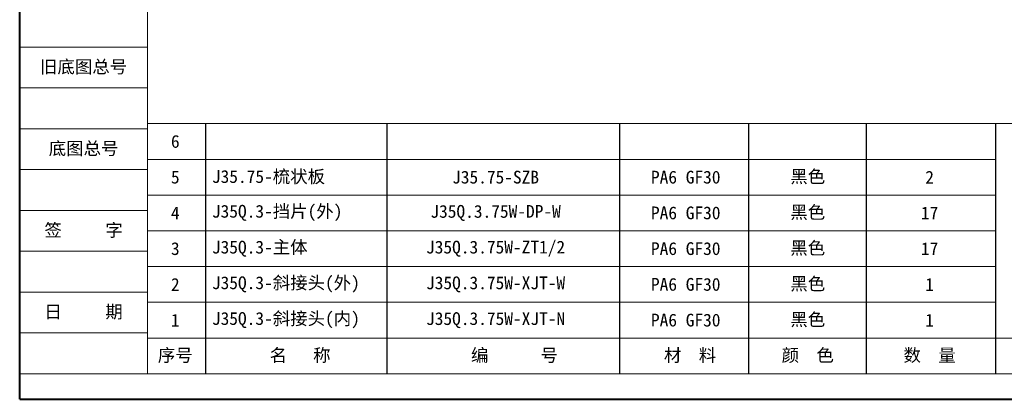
# Model space of a CAD drawing. Header units: millimetres. Extents: x 8853 to 11418, y 45 to 1005.
# Tile 137 of 256: x 10201 to 10759, y 45 to 260. Entities that reach past the tile are written whole.
import ezdxf

# ---------------------------------------------------------------- set-up
doc = ezdxf.new("R2010")
doc.units = ezdxf.units.MM
doc.linetypes.add('CENTER', pattern=[0.6, 0.375, -0.075, 0.075, -0.075])
doc.layers.add('标注线', color=7, linetype='Continuous', lineweight=15)
doc.styles.add('样式 3.5', font='仿宋_GB2312_0.TTF')
doc.styles.add('样式 6', font='仿宋_GB2312_0.TTF')

msp = doc.modelspace()

# ---------------------------------------------------------------- linework, layer by layer
at = {"color": 7, "lineweight": 40}
for q in [(10200.878, 905.568), (11418.234, 44.723)]:
    msp.add_line((10200.878, 44.723), q, dxfattribs=at)
at = {"color": 7, "lineweight": 13}
for p, q in [((10273.339, 59.215), (10273.339, 891.076)), ((10754.441, 201.24), (11403.742, 201.24)), ((10273.339, 59.215), (10882.017, 59.215))]:
    msp.add_line(p, q, dxfattribs=at)
at = {"color": 7, "lineweight": 15}
for p, q in [((10200.878, 244.717), (10273.339, 244.717)), ((10200.878, 221.53), (10273.339, 221.53)), ((10273.339, 201.24), (10754.441, 201.24)), ((10200.878, 198.342), (10273.339, 198.342)), ((10273.339, 180.951), (10754.441, 180.951)), ((10200.878, 175.154), (10273.339, 175.154)), ((10273.339, 160.662), (10754.441, 160.662)), ((10200.878, 151.966), (10273.339, 151.966)), ((10273.339, 140.372), (10754.441, 140.372)), ((10200.878, 128.779), (10273.339, 128.779)), ((10273.339, 120.083), (10754.441, 120.083)), ((10200.878, 105.591), (10273.339, 105.591)), ((10273.339, 99.794), (10754.441, 99.794)), ((10200.878, 82.403), (10273.339, 82.403)), ((10273.339, 79.505), (10882.017, 79.505)), ((10200.878, 59.215), (10273.339, 59.215))]:
    msp.add_line(p, q, dxfattribs=at)
at = {"color": 7}
for p, q in [((10306.339, 201.24), (10306.339, 59.215)), ((10409.038, 201.24), (10409.038, 59.215)), ((10541.147, 59.215), (10541.147, 201.24)), ((10614.453, 59.215), (10614.453, 201.24)), ((10681.135, 59.215), (10681.135, 201.24)), ((10754.441, 59.215), (10754.441, 201.24))]:
    msp.add_line(p, q, dxfattribs=at)

# ---------------------------------------------------------------- texts
at = {"color": 7, "linetype": 'CENTER', "lineweight": 18, "char_height": 7.24617, "width": 72.46169, "attachment_point": 5, "style": '样式 3.5'}
for s, insert in [('\\f宋体|b0|i0|c134|p2;旧底图总号', (10237.108, 233.123)), ('\\f宋体|b0|i0|c134|p2;底图总号', (10237.108, 186.748)), ('\\f宋体|b0|i0|c134|p2;签     字', (10237.108, 140.372)), ('\\f宋体|b0|i0|c134|p2;日     期', (10237.108, 93.997))]:
    msp.add_mtext(s, dxfattribs=dict(at, insert=insert))
at = {"color": 7, "insert": (11325.506, 185.341), "char_height": 13.34081, "attachment_point": 1, "style": '样式 6'}
msp.add_mtext('\\pi-45.395;J35Q.3.75W', dxfattribs=at)
at = {"layer": '标注线', "color": 7, "lineweight": 18, "char_height": 5.21724, "style": '样式 6'}
for s, insert, width, attachment_point in [('{\\H1.389x;6}', (10289.127, 191.096), 34.78161, 5), ('{\\H1.389x;PA6 GF30}', (10578.612, 170.806), 41.08285, 5), ('{\\H1.389x;5}', (10289.127, 170.806), 34.78161, 5), ('{\\H1.389x;J35.75-梳状板}', (10309.884, 170.806), 130.41702, 4), ('{\\H1.389x;J35.75-SZB}', (10470.769, 170.806), 100.28557, 5), ('{\\H1.389x;黑色}', (10647.819, 170.806), 34.78161, 5), ('{\\H1.389x;2}', (10716.935, 170.806), 34.78161, 5), ('{\\H1.389x;PA6 GF30}', (10578.612, 150.517), 41.08285, 5), ('{\\H1.389x;4}', (10289.127, 150.517), 34.78161, 5), ('{\\H1.389x;J35Q.3-挡片(外)}', (10309.884, 150.517), 130.41702, 4), ('{\\H1.389x;J35Q.3.75W-DP-W}', (10470.769, 150.517), 100.28557, 5), ('{\\H1.389x;黑色}', (10647.819, 150.517), 34.78161, 5), ('{\\H1.389x;17}', (10716.935, 150.517), 34.78161, 5), ('{\\H1.389x;PA6 GF30}', (10578.612, 130.228), 41.08285, 5), ('{\\H1.389x;J35Q.3-主体}', (10309.884, 130.228), 100.37305, 4), ('{\\H1.389x;J35Q.3.75W-ZT1/2}', (10470.769, 130.228), 100.28557, 5), ('{\\H1.389x;黑色}', (10647.819, 130.228), 34.78161, 5), ('{\\H1.389x;3}', (10289.127, 130.228), 34.78161, 5), ('{\\H1.389x;17}', (10716.935, 130.228), 34.78161, 5), ('{\\H1.389x;PA6 GF30}', (10578.612, 109.939), 41.08285, 5), ('{\\H1.389x;2}', (10289.127, 109.939), 34.78161, 5), ('{\\H1.389x;J35Q.3-斜接头(外)}', (10309.884, 109.939), 130.41702, 4), ('{\\H1.389x;J35Q.3.75W-XJT-W}', (10470.769, 109.939), 100.28557, 5), ('{\\H1.389x;黑色}', (10647.819, 109.939), 34.78161, 5), ('{\\H1.389x;1}', (10716.935, 109.939), 34.78161, 5), ('{\\H1.389x;PA6 GF30}', (10578.612, 89.649), 41.08285, 5), ('{\\H1.389x;1}', (10289.127, 89.649), 34.78161, 5), ('{\\H1.389x;J35Q.3-斜接头(内)}', (10309.884, 89.649), 123.70663, 4), ('{\\H1.389x;J35Q.3.75W-XJT-N}', (10470.769, 89.649), 100.28557, 5), ('{\\H1.389x;黑色}', (10647.819, 89.649), 34.78161, 5), ('{\\H1.389x;1}', (10716.935, 89.649), 34.78161, 5), ('{\\H1.389x;序号}', (10289.127, 69.36), 34.78161, 5), ('{\\H1.389x;名   称}', (10359.925, 69.36), 69.38932, 5), ('{\\H1.389x;编      号}', (10481.485, 69.36), 100.28557, 5), ('{\\H1.389x; 材  料}', (10578.612, 69.36), 41.08285, 5), ('{\\H1.389x;颜  色}', (10647.819, 69.36), 34.78161, 5), ('{\\H1.389x;数  量}', (10716.935, 69.36), 34.78161, 5)]:
    msp.add_mtext(s, dxfattribs=dict(at, insert=insert, width=width, attachment_point=attachment_point))

doc.saveas('drawing.dxf')
